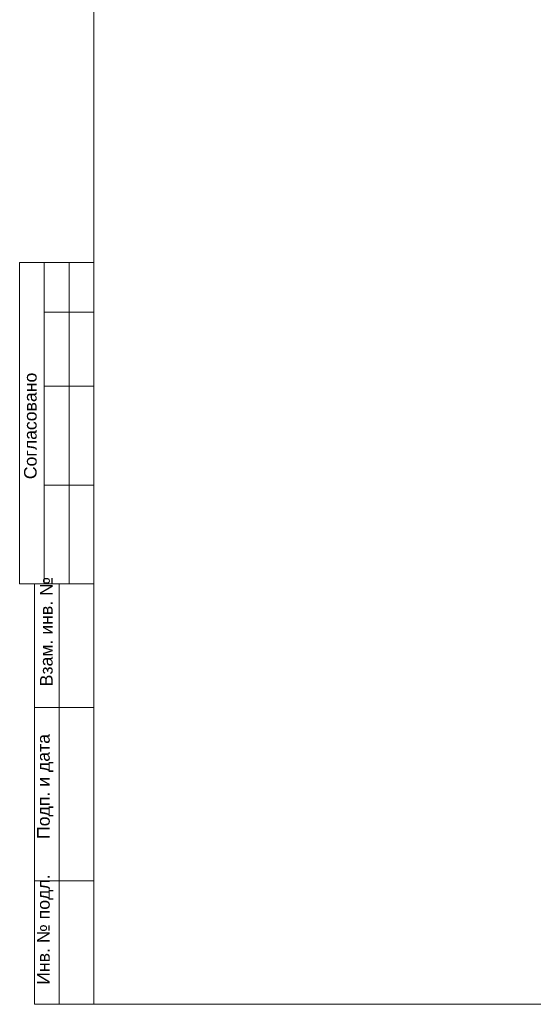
# Model space of a CAD drawing. Header units: millimetres. Extents: x 352 to 350573, y -22 to 37733.
# Tile 55 of 214: x 41708 to 48618, y 347 to 13577. Entities that reach past the tile are written whole.
import ezdxf

# ---------------------------------------------------------------- set-up
doc = ezdxf.new("R2010")
doc.units = ezdxf.units.MM
doc.layers.add('PDF _PDF_Geometry', color=7, linetype='Continuous')
doc.layers.add('PDF _Текст', color=7, linetype='Continuous')
doc.styles.add('PDF ArialMT', font='arial.ttf')

msp = doc.modelspace()

# ---------------------------------------------------------------- linework, layer by layer
at = {"layer": 'PDF _PDF_Geometry', "lineweight": 0}
for points in [[(42705, 347), (80511, 347), (80511, 27589), (42705, 27589), (42705, 347), (41907, 347), (41907, 5995), (42705, 5995), (41708, 5995), (41708, 10313), (42705, 10313)], [(42040, 10313), (42040, 5995)], [(42373, 10313), (42373, 5995)], [(42040, 9649), (42705, 9649)], [(42040, 8652), (42705, 8652)], [(42040, 7323), (42705, 7323)], [(42239, 5995), (42239, 347)], [(41907, 4334), (42705, 4334)], [(41907, 2008), (42705, 2008)]]:
    msp.add_lwpolyline(points, dxfattribs=at)

# ---------------------------------------------------------------- texts
at = {"layer": 'PDF _Текст', "char_height": 169.77, "attachment_point": 4, "rotation": 90, "style": 'PDF ArialMT'}
for s, insert in [('Согласовано', (41853, 7403)), ('Взам. инв. №', (42068, 4620)), ('Подп. и дата', (42052, 2569)), ('Инв. № подл.', (42052, 610))]:
    msp.add_mtext(s, dxfattribs=dict(at, insert=insert))

doc.saveas('drawing.dxf')
